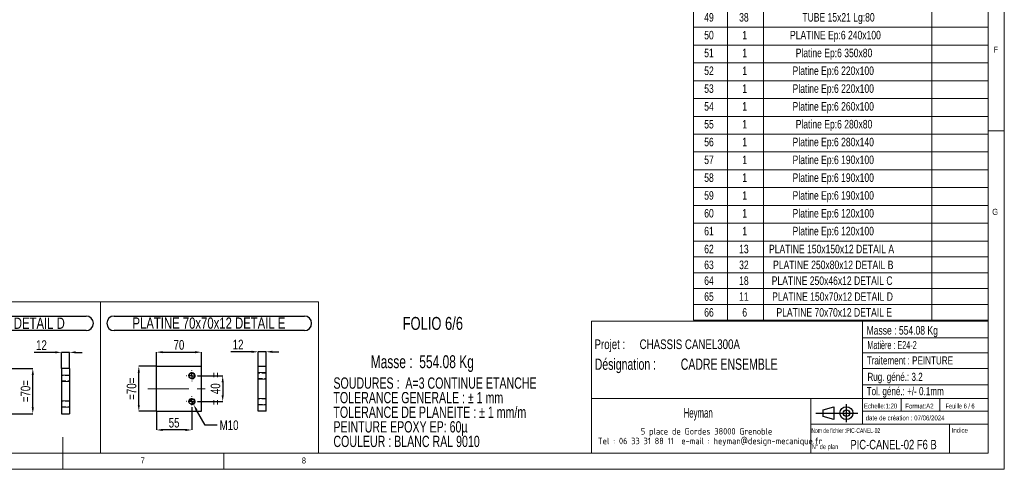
# Model space of a CAD drawing. Header units: millimetres. Extents: x 5 to 3649, y 4 to 418.
# Tile 98 of 105: x 3343 to 3649, y 8 to 147. Entities that reach past the tile are written whole.
import ezdxf

# ---------------------------------------------------------------- set-up
doc = ezdxf.new("R2010")
doc.units = ezdxf.units.MM
doc.header["$PDSIZE"] = -1
doc.linetypes.add('CENTERX2', pattern=[20.32, 12.7, -2.54, 2.54, -2.54])
doc.linetypes.add('HIDDEN', pattern=[1.905, 1.27, -0.635])
for name, color, linetype in [('COTES', 1, 'Continuous'), ('NOTES', 6, 'Continuous'), ('TRAIT-FINS', 9, 'Continuous'), ('TRAIT-MIXTES', 3, 'CENTERX2'), ('TRAIT-TIRET', 2, 'HIDDEN')]:
    doc.layers.add(name, color=color, linetype=linetype)
doc.layers.add('TRAIT-FORT', color=4, linetype='Continuous', lineweight=25)
doc.styles.add('SLDTEXTSTYLE0', font='TXT', dxfattribs={"width": 0.75})
doc.styles.add('SLDTEXTSTYLE1', font='TXT', dxfattribs={"width": 0.703217})
doc.styles.add('SLDTEXTSTYLE2', font='TXT', dxfattribs={"width": 0.694444})
doc.styles.add('SLDTEXTSTYLE3', font='TXT', dxfattribs={"width": 0.617423})
doc.styles.add('SLDTEXTSTYLE4', font='TXT', dxfattribs={"width": 0.7})
doc.styles.add('SLDTEXTSTYLE5', font='TXT', dxfattribs={"width": 0.535475})
doc.styles.add('SLDTEXTSTYLE6', font='ISOCP3', dxfattribs={"width": 0.96})
doc.styles.add('SLDTEXTSTYLE7', font='TXT', dxfattribs={"width": 0.605})
doc.styles.add('SLDTEXTSTYLE8', font='TXT', dxfattribs={"width": 0.692308})
doc.styles.add('SLDTEXTSTYLE9', font='TXT', dxfattribs={"width": 0.695728})
doc.dimstyles.new('SLDDIMSTYLE3', dxfattribs={"dimtxt": 3, "dimasz": 2, "dimexe": 0, "dimexo": 0.0625, "dimgap": 0.75, "dimtad": 1, "dimdec": 0, "dimlfac": 5, "dimrnd": 1e-09, "dimzin": 12, "dimdsep": 46, "dimtxsty": 'SLDTEXTSTYLE0', "dimsah": 1, "dimcen": 0.09, "dimadec": 0, "dimazin": 3, "dimtfac": 1, "dimtdec": 0, "dimtmove": 0, "dimatfit": 0, "dimfxl": 1, "dimfrac": 2, "dimtolj": 1, "dimtzin": 12, "dimarcsym": 0})
doc.dimstyles.new('SLDDIMSTYLE4', dxfattribs={"dimtxt": 3, "dimasz": 2, "dimexe": 0, "dimexo": 0.0625, "dimgap": 0.75, "dimtad": 1, "dimdec": 0, "dimlfac": 5, "dimrnd": 1e-09, "dimzin": 12, "dimdsep": 46, "dimtxsty": 'SLDTEXTSTYLE0', "dimsah": 1, "dimcen": 0.09, "dimadec": 0, "dimazin": 3, "dimtfac": 1, "dimtdec": 0, "dimtofl": 0, "dimtmove": 0, "dimatfit": 3, "dimfxl": 1, "dimfrac": 2, "dimtolj": 1, "dimtzin": 12, "dimarcsym": 0})
doc.dimstyles.new('SLDDIMSTYLE5', dxfattribs={"dimtxt": 3, "dimasz": 2, "dimexe": 0, "dimexo": 0.0625, "dimgap": 0.75, "dimtad": 0, "dimtih": 1, "dimtoh": 1, "dimdec": 0, "dimlfac": 5, "dimrnd": 1e-09, "dimzin": 12, "dimdsep": 46, "dimtxsty": 'SLDTEXTSTYLE0', "dimblk1": 'NONE', "dimsah": 1, "dimcen": 0, "dimadec": 0, "dimazin": 3, "dimtfac": 1, "dimtdec": 0, "dimtmove": 0, "dimatfit": 3, "dimldrblk": 'NONE', "dimfxl": 1, "dimfrac": 2, "dimtolj": 1, "dimtzin": 12, "dimarcsym": 0})

# ---------------------------------------------------------------- blocks, each defined once
blk = doc.blocks.new('Bloc12')
for p, q in [((2.32, 3.8), (5.55, 4.8)), ((2.32, 1.8), (2.32, 3.8)), ((5.55, 4.8), (5.55, 0.8)), ((9.48, 0), (9.48, 5.6)), ((0, 2.8), (12.98, 2.8)), ((5.55, 0.8), (2.32, 1.8))]:
    blk.add_line(p, q)
for radius in [2, 1]:
    blk.add_circle((9.48, 2.8), radius)
blk = doc.blocks.new('SW_NOTE_181')
at = {"layer": 'NOTES', "color": 0, "char_height": 3.5, "attachment_point": 1, "style": 'SLDTEXTSTYLE1'}
for s, insert in [('SOUDURES :  A=3 CONTINUE ETANCHE', (0, 4.51)), ('TOLERANCE GENERALE : ± 1 mm', (0, -0.01)), ('TOLERANCE DE PLANEITE : ± 1 mm/m', (0, -4.54)), ('PEINTURE EPOXY EP: 60µ', (0, -9.07)), ('COULEUR : BLANC RAL 9010', (0, -13.59))]:
    blk.add_mtext(s, dxfattribs=dict(at, insert=insert))
blk = doc.blocks.new('SW_NOTE_182')
at = {"layer": 'NOTES', "color": 0, "char_height": 3, "attachment_point": 1, "style": 'SLDTEXTSTYLE0'}
for s, insert in [('Projet :', (0, 3.87)), ('CHASSIS CANEL300A', (13.99, 3.87))]:
    blk.add_mtext(s, dxfattribs=dict(at, insert=insert))
blk = doc.blocks.new('SW_NOTE_183')
at = {"layer": 'NOTES', "color": 0, "char_height": 2, "attachment_point": 2, "style": 'SLDTEXTSTYLE6'}
for s, insert in [('5 place de Gordes 38000 Grenoble', (20.94, 2.58)), ('Tel : 06 33 31 88 11  e-mail : heyman@design-mecanique.fr', (22, -0.42))]:
    blk.add_mtext(s, dxfattribs=dict(at, insert=insert))
blk = doc.blocks.new('SW_NOTE_184')
at = {"layer": 'NOTES', "color": 0, "char_height": 3.5, "attachment_point": 1, "style": 'SLDTEXTSTYLE9'}
for s, insert in [('Désignation :', (0, 4.51)), ('CADRE ENSEMBLE', (26.67, 4.51))]:
    blk.add_mtext(s, dxfattribs=dict(at, insert=insert))
blk = doc.blocks.new('SW_NOTE_185')
at = {"layer": 'NOTES', "color": 0, "char_height": 2, "attachment_point": 2, "style": 'SLDTEXTSTYLE6'}
for s, insert in [('5 place de Gordes 38000 Grenoble', (20.94, 2.58)), ('Tel : 06 33 31 88 11  e-mail : heyman@design-mecanique.fr', (22, -0.42))]:
    blk.add_mtext(s, dxfattribs=dict(at, insert=insert))
blk = doc.blocks.new('SW_NOTE_186')
at = {"layer": 'NOTES', "color": 0, "char_height": 3.5, "attachment_point": 1, "style": 'SLDTEXTSTYLE9'}
for s, insert in [('Désignation :', (0, 4.51)), ('CADRE ENSEMBLE', (26.67, 4.51))]:
    blk.add_mtext(s, dxfattribs=dict(at, insert=insert))
blk = doc.blocks.new('SW_TABLEANNOTATION_5')
at = {"color": 0, "linetype": 'Continuous', "lineweight": 18}
for p, q in [((0, 0), (0, -348.21)), ((91.3, 0), (0, 0)), ((91.3, -348.21), (91.3, 0)), ((10.47, 0), (10.47, -5.27)), ((21.67, 0), (21.67, -5.27)), ((73.84, 0), (73.84, -5.27)), ((0, -5.27), (91.3, -5.27)), ((10.47, -5.27), (10.47, -348.21)), ((21.67, -5.27), (21.67, -348.21)), ((73.84, -5.27), (73.84, -348.21)), ((0, -10.19), (91.3, -10.19)), ((0, -15.11), (91.3, -15.11)), ((0, -20.03), (91.3, -20.03)), ((0, -24.95), (91.3, -24.95)), ((0, -29.87), (91.3, -29.87)), ((0, -34.79), (91.3, -34.79)), ((0, -39.71), (91.3, -39.71)), ((0, -44.63), (91.3, -44.63)), ((0, -49.55), (91.3, -49.55)), ((0, -54.47), (91.3, -54.47)), ((0, -59.39), (91.3, -59.39)), ((0, -64.31), (91.3, -64.31)), ((0, -69.23), (91.3, -69.23)), ((0, -74.15), (91.3, -74.15)), ((0, -79.06), (91.3, -79.06)), ((0, -83.98), (91.3, -83.98)), ((0, -88.9), (91.3, -88.9)), ((0, -93.82), (91.3, -93.82)), ((0, -98.74), (91.3, -98.74)), ((0, -103.66), (91.3, -103.66)), ((0, -108.58), (91.3, -108.58)), ((0, -113.5), (91.3, -113.5)), ((0, -118.42), (91.3, -118.42)), ((0, -123.34), (91.3, -123.34)), ((0, -128.26), (91.3, -128.26)), ((0, -133.18), (91.3, -133.18)), ((0, -138.1), (91.3, -138.1)), ((0, -143.02), (91.3, -143.02)), ((0, -147.94), (91.3, -147.94)), ((0, -152.86), (91.3, -152.86)), ((0, -157.78), (91.3, -157.78)), ((0, -163.3), (91.3, -163.3)), ((0, -168.83), (91.3, -168.83)), ((0, -174.36), (91.3, -174.36)), ((0, -179.89), (91.3, -179.89)), ((0, -185.42), (91.3, -185.42)), ((0, -190.94), (91.3, -190.94)), ((0, -196.47), (91.3, -196.47)), ((0, -202), (91.3, -202)), ((0, -207.53), (91.3, -207.53)), ((0, -213.05), (91.3, -213.05)), ((0, -218.58), (91.3, -218.58)), ((0, -224.11), (91.3, -224.11)), ((0, -229.64), (91.3, -229.64)), ((0, -235.17), (91.3, -235.17)), ((0, -240.69), (91.3, -240.69)), ((0, -246.22), (91.3, -246.22)), ((0, -251.75), (91.3, -251.75)), ((0, -257.28), (91.3, -257.28)), ((0, -262.8), (91.3, -262.8)), ((0, -268.33), (91.3, -268.33)), ((0, -273.86), (91.3, -273.86)), ((0, -279.39), (91.3, -279.39)), ((0, -284.92), (91.3, -284.92)), ((0, -290.44), (91.3, -290.44)), ((0, -295.97), (91.3, -295.97)), ((0, -301.5), (91.3, -301.5)), ((0, -307.03), (91.3, -307.03)), ((0, -312.55), (91.3, -312.55)), ((0, -318.08), (91.3, -318.08)), ((0, -323.61), (91.3, -323.61)), ((0, -328.53), (91.3, -328.53)), ((0, -333.45), (91.3, -333.45)), ((0, -338.37), (91.3, -338.37)), ((0, -343.29), (91.3, -343.29)), ((0, -348.21), (91.3, -348.21))]:
    blk.add_line(p, q, dxfattribs=at)
at = {"color": 0, "linetype": 'Continuous', "lineweight": 18, "attachment_point": 1, "style": 'SLDTEXTSTYLE0'}
for s, insert, char_height in [('No.', (1.46, -1.16), 2.91), ('QTE', (12.83, -1.32), 2.646), ('DESCRIPTION', (36.68, -1.32), 2.6458), ('LONG.', (76.89, -1.32), 2.646), ('tube carré 80x80x3', (31.62, -6.42), 2.6458), ('1', (4.26, -6.42), 2.65), ('2', (15.09, -6.42), 2.65), ('780', (79.64, -6.42), 2.646), ('2', (4.26, -11.34), 2.65), ('1', (15.09, -11.34), 2.65), ('tube carré 80x80x3', (31.62, -11.34), 2.6458), ('2080', (78.66, -11.34), 2.646), ('3', (4.26, -16.26), 2.65), ('1', (15.09, -16.26), 2.65), ('tube carré 80x80x3', (31.62, -16.26), 2.6458), ('2150', (78.66, -16.26), 2.646), ('4', (4.26, -21.18), 2.65), ('2', (15.09, -21.18), 2.65), ('tube carré 80x80x3', (31.62, -21.18), 2.6458), ('1150', (78.66, -21.18), 2.646), ('5', (4.26, -26.1), 2.65), ('1', (15.09, -26.1), 2.65), ('tube carré 80x80x3', (31.62, -26.1), 2.6458), ('1220', (78.66, -26.1), 2.646), ('tube carré 80x80x3', (31.62, -31.02), 2.6458), ('6', (4.26, -31.02), 2.65), ('1', (15.09, -31.02), 2.65), ('1490', (78.66, -31.02), 2.646), ('7', (4.26, -35.94), 2.65), ('1', (15.09, -35.94), 2.65), ('tube carré 80x80x3', (31.62, -35.94), 2.6458), ('1980', (78.66, -35.94), 2.646), ('8', (4.26, -40.85), 2.65), ('1', (15.09, -40.85), 2.65), ('tube carré 80x80x3', (31.62, -40.85), 2.6458), ('1980', (78.66, -40.85), 2.646), ('9', (4.26, -45.77), 2.65), ('1', (15.09, -45.77), 2.65), ('tube carré 80x80x3', (31.62, -45.77), 2.6458), ('1330', (78.66, -45.77), 2.646), ('10', (3.28, -50.69), 2.646), ('1', (15.09, -50.69), 2.65), ('tube carré 80x80x3', (31.62, -50.69), 2.6458), ('990', (79.64, -50.69), 2.646), ('11', (3.28, -55.61), 2.646), ('3', (15.09, -55.61), 2.65), ('tube carré 80x80x3', (31.62, -55.61), 2.6458), ('670', (79.64, -55.61), 2.646), ('12', (3.28, -60.53), 2.646), ('1', (15.09, -60.53), 2.65), ('tube carré 80x80x3', (31.62, -60.53), 2.6458), ('532.55', (77.19, -60.53), 2.646), ('13', (3.28, -65.45), 2.646), ('1', (15.09, -65.45), 2.65), ('tube carré 80x80x3', (31.62, -65.45), 2.6458), ('1920', (78.66, -65.45), 2.646), ('tube carré 80x80x3', (31.62, -70.37), 2.6458), ('14', (3.28, -70.37), 2.646), ('2', (15.09, -70.37), 2.65), ('310', (79.64, -70.37), 2.646), ('15', (3.28, -75.29), 2.646), ('1', (15.09, -75.29), 2.65), ('tube carré 80x80x3', (31.62, -75.29), 2.6458), ('1380', (78.66, -75.29), 2.646), ('16', (3.28, -80.21), 2.646), ('1', (15.09, -80.21), 2.65), ('tube carré 80x80x3', (31.62, -80.21), 2.6458), ('1220', (78.66, -80.21), 2.646), ('17', (3.28, -85.13), 2.646), ('1', (15.09, -85.13), 2.65), ('tube carré 80x80x3', (31.62, -85.13), 2.6458), ('920', (79.64, -85.13), 2.646), ('18', (3.28, -90.05), 2.646), ('1', (15.09, -90.05), 2.65), ('tube carré 80x80x3', (31.62, -90.05), 2.6458), ('380', (79.64, -90.05), 2.646), ('tube carré 80x80x3', (31.62, -94.97), 2.6458), ('19', (3.28, -94.97), 2.646), ('1', (15.09, -94.97), 2.65), ('990', (79.64, -94.97), 2.646), ('20', (3.28, -99.89), 2.646), ('1', (15.09, -99.89), 2.65), ('tube carré 80x80x3', (31.62, -99.89), 2.6458), ('1980', (78.66, -99.89), 2.646), ('21', (3.28, -104.81), 2.646), ('1', (15.09, -104.81), 2.65), ('tube carré 80x80x3', (31.62, -104.81), 2.6458), ('1380', (78.66, -104.81), 2.646), ('22', (3.28, -109.73), 2.646), ('1', (15.09, -109.73), 2.65), ('tube carré 80x80x3', (31.62, -109.73), 2.6458), ('2080', (78.66, -109.73), 2.646), ('23', (3.28, -114.65), 2.646), ('1', (15.09, -114.65), 2.65), ('tube carré 80x80x3', (31.62, -114.65), 2.6458), ('1490', (78.66, -114.65), 2.646), ('tube carré 80x80x3', (31.62, -119.57), 2.6458), ('24', (3.28, -119.57), 2.646), ('1', (15.09, -119.57), 2.65), ('1980', (78.66, -119.57), 2.646), ('25', (3.28, -124.49), 2.646), ('1', (15.09, -124.49), 2.65), ('tube carré 80x80x3', (31.62, -124.49), 2.6458), ('1330', (78.66, -124.49), 2.646), ('26', (3.28, -129.41), 2.646), ('1', (15.09, -129.41), 2.65), ('tube carré 80x80x3', (31.62, -129.41), 2.6458), ('860', (79.64, -129.41), 2.646), ('27', (3.28, -134.33), 2.646), ('1', (15.09, -134.33), 2.65), ('tube carré 80x80x3', (31.62, -134.33), 2.6458), ('1220', (78.66, -134.33), 2.646), ('28', (3.28, -139.24), 2.646), ('1', (15.09, -139.24), 2.65), ('tube carré 80x80x3', (31.62, -139.24), 2.6458), ('820', (79.64, -139.24), 2.646), ('29', (3.28, -144.16), 2.646), ('1', (15.09, -144.16), 2.65), ('tube carré 80x80x3', (31.62, -144.16), 2.6458), ('420', (79.64, -144.16), 2.646), ('30', (3.28, -149.08), 2.646), ('2', (15.09, -149.08), 2.65), ('tube carré 80x80x3', (31.62, -149.08), 2.6458), ('2080', (78.66, -149.08), 2.646), ('31', (3.28, -154), 2.646), ('1', (15.09, -154), 2.65), ('tube carré 80x80x3', (31.62, -154), 2.6458), ('2150', (78.66, -154), 2.646), ('Tube rectangulaire 60x30x3', (24.47, -158.89), 2.6458), ('32', (3.28, -158.89), 2.646), ('5', (15.09, -158.89), 2.65), ('420', (79.64, -158.89), 2.646), ('33', (3.28, -164.42), 2.646), ('4', (15.09, -164.42), 2.65), ('Tube rectangulaire 60x30x3', (24.47, -164.42), 2.6458), ('380', (79.64, -164.42), 2.646), ('34', (3.28, -169.95), 2.646), ('2', (15.09, -169.95), 2.65), ('Tube rectangulaire 60x30x3', (24.47, -169.95), 2.6458), ('670', (79.64, -169.95), 2.646), ('35', (3.28, -175.48), 2.646), ('5', (15.09, -175.48), 2.65), ('Tube rectangulaire 60x30x3', (24.47, -175.48), 2.6458), ('860', (79.64, -175.48), 2.646), ('36', (3.28, -181.01), 2.646), ('3', (15.09, -181.01), 2.65), ('Tube rectangulaire 60x30x3', (24.47, -181.01), 2.6458), ('610', (79.64, -181.01), 2.646), ('37', (3.28, -186.53), 2.646), ('4', (15.09, -186.53), 2.65), ('Tube rectangulaire 60x30x3', (24.47, -186.53), 2.6458), ('300', (79.64, -186.53), 2.646), ('38', (3.28, -192.06), 2.646), ('2', (15.09, -192.06), 2.65), ('Tube rectangulaire 60x30x3', (24.47, -192.06), 2.6458), ('740', (79.64, -192.06), 2.646), ('39', (3.28, -197.59), 2.646), ('1', (15.09, -197.59), 2.65), ('Tube rectangulaire 60x30x3', (24.47, -197.59), 2.6458), ('350', (79.64, -197.59), 2.646), ('40', (3.28, -203.12), 2.646), ('3', (15.09, -203.12), 2.65), ('Tube rectangulaire 60x30x3', (24.47, -203.12), 2.6458), ('550', (79.64, -203.12), 2.646), ('41', (3.28, -208.64), 2.646), ('5', (15.09, -208.64), 2.65), ('Tube rectangulaire 60x30x3', (24.47, -208.64), 2.6458), ('620', (79.64, -208.64), 2.646), ('42', (3.28, -214.17), 2.646), ('1', (15.09, -214.17), 2.65), ('Tube rectangulaire 60x30x3', (24.47, -214.17), 2.6458), ('450', (79.64, -214.17), 2.646), ('43', (3.28, -219.7), 2.646), ('4', (15.09, -219.7), 2.65), ('Tube rectangulaire 60x30x3', (24.47, -219.7), 2.6458), ('840', (79.64, -219.7), 2.646), ('44', (3.28, -225.23), 2.646), ('2', (15.09, -225.23), 2.65), ('Tube rectangulaire 60x30x3', (24.47, -225.23), 2.6458), ('570', (79.64, -225.23), 2.646), ('45', (3.28, -230.76), 2.646), ('1', (15.09, -230.76), 2.65), ('Cornière ailes égales 60X60X6', (22.42, -230.76), 2.6458), ('740', (79.64, -230.76), 2.646), ('46', (3.28, -236.28), 2.646), ('1', (15.09, -236.28), 2.65), ('Cornière ailes égales 60X60X6', (22.42, -236.28), 2.6458), ('740', (79.64, -236.28), 2.646), ('47', (3.28, -241.81), 2.646), ('1', (15.09, -241.81), 2.65), ('Cornière ailes égales 60X60X6', (22.42, -241.81), 2.6458), ('710', (79.64, -241.81), 2.646), ('48', (3.28, -247.34), 2.646), ('Cornière ailes égales 60X60X6', (22.42, -247.34), 2.6458), ('240', (79.64, -247.34), 2.646), ('1', (15.09, -247.34), 2.65), ('49', (3.28, -252.87), 2.646), ('38', (14.11, -252.87), 2.646), ('TUBE 15x21 Lg:80', (33.71, -252.87), 2.6458), ('50', (3.28, -258.39), 2.646), ('1', (15.09, -258.39), 2.65), ('PLATINE Ep:6 240x100', (29.88, -258.39), 2.6458), ('51', (3.28, -263.92), 2.646), ('1', (15.09, -263.92), 2.65), ('Platine Ep:6 350x80', (31.65, -263.92), 2.6458), ('52', (3.28, -269.45), 2.646), ('1', (15.09, -269.45), 2.65), ('Platine Ep:6 220x100', (30.68, -269.45), 2.6458), ('Platine Ep:6 220x100', (30.68, -274.98), 2.6458), ('53', (3.28, -274.98), 2.646), ('1', (15.09, -274.98), 2.65), ('54', (3.28, -280.51), 2.646), ('1', (15.09, -280.51), 2.65), ('Platine Ep:6 260x100', (30.68, -280.51), 2.6458), ('55', (3.28, -286.03), 2.646), ('1', (15.09, -286.03), 2.65), ('Platine Ep:6 280x80', (31.65, -286.03), 2.6458), ('56', (3.28, -291.56), 2.646), ('1', (15.09, -291.56), 2.65), ('Platine Ep:6 280x140', (30.68, -291.56), 2.6458), ('57', (3.28, -297.09), 2.646), ('1', (15.09, -297.09), 2.65), ('Platine Ep:6 190x100', (30.68, -297.09), 2.6458), ('58', (3.28, -302.62), 2.646), ('1', (15.09, -302.62), 2.65), ('Platine Ep:6 190x100', (30.68, -302.62), 2.6458), ('59', (3.28, -308.14), 2.646), ('1', (15.09, -308.14), 2.65), ('Platine Ep:6 190x100', (30.68, -308.14), 2.6458), ('60', (3.28, -313.67), 2.646), ('1', (15.09, -313.67), 2.65), ('Platine Ep:6 120x100', (30.68, -313.67), 2.6458), ('61', (3.28, -319.2), 2.646), ('1', (15.09, -319.2), 2.65), ('Platine Ep:6 120x100', (30.68, -319.2), 2.6458), ('62', (3.28, -324.76), 2.646), ('13', (14.11, -324.76), 2.646), ('PLATINE 150x150x12 DETAIL A', (23.37, -324.76), 2.6458), ('63', (3.28, -329.68), 2.646), ('32', (14.11, -329.68), 2.646), ('PLATINE 250x80x12 DETAIL B', (24.64, -329.68), 2.6458), ('64', (3.28, -334.59), 2.646), ('18', (14.11, -334.59), 2.646), ('PLATINE 250x46x12 DETAIL C', (24.22, -334.59), 2.6458), ('65', (3.28, -339.51), 2.646), ('11', (14.11, -339.51), 2.646), ('PLATINE 150x70x12 DETAIL D', (24.34, -339.51), 2.6458), ('66', (3.28, -344.43), 2.646), ('6', (15.09, -344.43), 2.65), ('PLATINE 70x70x12 DETAIL E', (25.68, -344.43), 2.6458)]:
    blk.add_mtext(s, dxfattribs=dict(at, insert=insert, char_height=char_height))
blk = doc.blocks.new('*D2443')
at = {"layer": 'COTES', "color": 0, "lineweight": -2, "transparency": 16777216}
for p, q in [((3339.87, 38.76), (3347.38, 38.76)), ((3347.38, 26.76), (3347.38, 36.76)), ((3339.87, 24.76), (3347.38, 24.76))]:
    blk.add_line(p, q, dxfattribs=at)
at = {"layer": 'COTES', "color": 0, "transparency": 16777216}
for points in [[(3347.05, 36.76), (3347.72, 36.76), (3347.38, 38.76)], [(3347.05, 26.76), (3347.72, 26.76), (3347.38, 24.76)]]:
    blk.add_solid(points, dxfattribs=at)
at = {"layer": 'Defpoints', "color": 0, "transparency": 16777216}
for p in [(3339.81, 38.76), (3347.38, 38.76), (3339.81, 24.76)]:
    blk.add_point(p, dxfattribs=at)
at = {"layer": 'COTES', "color": 0, "transparency": 16777216, "insert": (3343.63, 31.76), "char_height": 3, "attachment_point": 2, "rotation": 90, "style": 'SLDTEXTSTYLE0'}
blk.add_mtext('\\A1;=70=', dxfattribs=at)
blk = doc.blocks.new('SW_NOTE_189')
at = {"layer": 'NOTES', "color": 0}
for p, q in [((-0.11, 4.99), (62.41, 4.99)), ((62.41, 0.46), (-0.11, 0.46))]:
    blk.add_line(p, q, dxfattribs=at)
for centre, start, end in [((-0.11, 2.73), 90, 270), ((62.41, 2.73), 270, 90)]:
    blk.add_arc(centre, 2.26, start, end, dxfattribs=at)
at = {"layer": 'NOTES', "color": 0, "insert": (31.01, 4.51), "char_height": 3.5, "attachment_point": 2, "style": 'SLDTEXTSTYLE0'}
blk.add_mtext('PLATINE 150x70x12 DETAIL D', dxfattribs=at)
blk = doc.blocks.new('*D2448')
at = {"layer": 'COTES', "color": 0, "lineweight": -2, "transparency": 16777216}
for p, q in [((3398.42, 36.51), (3406.27, 36.51)), ((3406.27, 34.51), (3406.27, 30.51)), ((3398.42, 28.51), (3406.27, 28.51))]:
    blk.add_line(p, q, dxfattribs=at)
at = {"layer": 'COTES', "color": 0, "transparency": 16777216}
for points in [[(3405.93, 34.51), (3406.6, 34.51), (3406.27, 36.51)], [(3405.93, 30.51), (3406.6, 30.51), (3406.27, 28.51)]]:
    blk.add_solid(points, dxfattribs=at)
at = {"layer": 'Defpoints', "color": 0, "transparency": 16777216}
for p in [(3398.35, 36.51), (3398.35, 28.51), (3406.27, 28.51)]:
    blk.add_point(p, dxfattribs=at)
at = {"layer": 'COTES', "color": 0, "transparency": 16777216, "insert": (3402.52, 32.51), "char_height": 3, "attachment_point": 2, "rotation": 90, "style": 'SLDTEXTSTYLE0'}
blk.add_mtext('\\A1;=  40  =', dxfattribs=at)
blk = doc.blocks.new('*D2449')
at = {"layer": 'COTES', "color": 0, "lineweight": -2, "transparency": 16777216}
for p, q in [((3385.7, 39.57), (3385.7, 43.85)), ((3387.7, 43.85), (3397.7, 43.85)), ((3399.7, 39.57), (3399.7, 43.85))]:
    blk.add_line(p, q, dxfattribs=at)
at = {"layer": 'COTES', "color": 0, "transparency": 16777216}
for points in [[(3387.7, 44.18), (3387.7, 43.52), (3385.7, 43.85)], [(3397.7, 44.18), (3397.7, 43.52), (3399.7, 43.85)]]:
    blk.add_solid(points, dxfattribs=at)
at = {"layer": 'Defpoints', "color": 0, "transparency": 16777216}
for p in [(3399.7, 43.85), (3385.7, 39.51), (3399.7, 39.51)]:
    blk.add_point(p, dxfattribs=at)
at = {"layer": 'COTES', "color": 0, "transparency": 16777216, "insert": (3392.7, 47.6), "char_height": 3, "attachment_point": 2, "style": 'SLDTEXTSTYLE0'}
blk.add_mtext('\\A1;70', dxfattribs=at)
blk = doc.blocks.new('*D2450')
at = {"layer": 'COTES', "color": 0, "lineweight": -2, "transparency": 16777216}
for p, q in [((3385.64, 39.51), (3380.26, 39.51)), ((3380.26, 27.51), (3380.26, 37.51)), ((3385.64, 25.51), (3380.26, 25.51))]:
    blk.add_line(p, q, dxfattribs=at)
at = {"layer": 'COTES', "color": 0, "transparency": 16777216}
for points in [[(3379.92, 37.51), (3380.59, 37.51), (3380.26, 39.51)], [(3379.92, 27.51), (3380.59, 27.51), (3380.26, 25.51)]]:
    blk.add_solid(points, dxfattribs=at)
at = {"layer": 'Defpoints', "color": 0, "transparency": 16777216}
for p in [(3380.26, 39.51), (3385.7, 39.51), (3385.7, 25.51)]:
    blk.add_point(p, dxfattribs=at)
at = {"layer": 'COTES', "color": 0, "transparency": 16777216, "insert": (3376.51, 32.51), "char_height": 3, "attachment_point": 2, "rotation": 90, "style": 'SLDTEXTSTYLE0'}
blk.add_mtext('\\A1;=70=', dxfattribs=at)
blk = doc.blocks.new('*D2451')
at = {"layer": 'COTES', "color": 0, "lineweight": -2, "transparency": 16777216}
for p, q in [((3385.7, 25.45), (3385.7, 19.72)), ((3396.7, 26.8), (3396.7, 19.72)), ((3394.7, 19.72), (3387.7, 19.72))]:
    blk.add_line(p, q, dxfattribs=at)
at = {"layer": 'COTES', "color": 0, "transparency": 16777216}
for points in [[(3387.7, 20.05), (3387.7, 19.38), (3385.7, 19.72)], [(3394.7, 20.05), (3394.7, 19.38), (3396.7, 19.72)]]:
    blk.add_solid(points, dxfattribs=at)
at = {"layer": 'Defpoints', "color": 0, "transparency": 16777216}
for p in [(3385.7, 25.51), (3396.7, 26.86), (3385.7, 19.72)]:
    blk.add_point(p, dxfattribs=at)
at = {"layer": 'COTES', "color": 0, "transparency": 16777216, "insert": (3391.2, 23.47), "char_height": 3, "attachment_point": 2, "style": 'SLDTEXTSTYLE0'}
blk.add_mtext('\\A1;55', dxfattribs=at)
blk = doc.blocks.new('*D2452')
at = {"layer": 'COTES', "color": 0, "lineweight": -2, "transparency": 16777216}
for p, q in [((3396.22, 29.39), (3397.19, 27.64)), ((3400.79, 21.19), (3398.17, 25.89)), ((3404.57, 21.19), (3400.79, 21.19))]:
    blk.add_line(p, q, dxfattribs=at)
at = {"layer": 'COTES', "color": 0, "transparency": 16777216}
blk.add_solid([(3398.46, 26.05), (3397.88, 25.73), (3397.19, 27.64)], dxfattribs=at)
at = {"layer": 'Defpoints', "color": 0, "transparency": 16777216}
for p in [(3396.22, 29.39), (3397.19, 27.64)]:
    blk.add_point(p, dxfattribs=at)
at = {"layer": 'COTES', "color": 0, "transparency": 16777216, "insert": (3405.32, 22.69), "char_height": 3, "attachment_point": 1, "style": 'SLDTEXTSTYLE0'}
blk.add_mtext('\\A1;M10', dxfattribs=at)
blk = doc.blocks.new('_None')
blk = doc.blocks.new('SW_NOTE_191')
at = {"layer": 'NOTES', "color": 0}
for p, q in [((-0.09, 4.95), (58.91, 4.95)), ((58.91, 0.43), (-0.09, 0.43))]:
    blk.add_line(p, q, dxfattribs=at)
for centre, start, end in [((-0.09, 2.69), 90, 270), ((58.91, 2.69), 270, 90)]:
    blk.add_arc(centre, 2.26, start, end, dxfattribs=at)
at = {"layer": 'NOTES', "color": 0, "insert": (29.31, 4.51), "char_height": 3.5, "attachment_point": 2, "style": 'SLDTEXTSTYLE0'}
blk.add_mtext('PLATINE 70x70x12 DETAIL E', dxfattribs=at)
blk = doc.blocks.new('SW_CENTERMARKSYMBOL_555')
at = {"layer": 'TRAIT-MIXTES', "color": 0}
for p, q in [((-1.6, 0), (-1.65, 0)), ((0, 0), (-0.8, 0)), ((0, 1.6), (0, 1.65)), ((0, 0), (0, 0.8)), ((0, 0), (0, -0.8)), ((0, 0), (0.8, 0)), ((1.6, 0), (1.65, 0)), ((0, -1.6), (0, -1.65))]:
    blk.add_line(p, q, dxfattribs=at)
blk = doc.blocks.new('SW_CENTERMARKSYMBOL_556')
at = {"layer": 'TRAIT-MIXTES', "color": 0}
for p, q in [((-1.6, 0), (-1.65, 0)), ((0, 0), (-0.8, 0)), ((0, 1.6), (0, 1.65)), ((0, 0), (0, 0.8)), ((0, 0), (0, -0.8)), ((0, 0), (0.8, 0)), ((1.6, 0), (1.65, 0)), ((0, -1.6), (0, -1.65))]:
    blk.add_line(p, q, dxfattribs=at)
blk = doc.blocks.new('*D2456')
at = {"layer": 'COTES', "color": 0, "lineweight": -2, "transparency": 16777216}
for p, q in [((3354.32, 43.79), (3347.82, 43.79)), ((3356.32, 38.82), (3356.32, 43.79)), ((3358.72, 43.79), (3356.32, 43.79)), ((3358.72, 38.82), (3358.72, 43.79)), ((3360.72, 43.79), (3362.72, 43.79))]:
    blk.add_line(p, q, dxfattribs=at)
at = {"layer": 'COTES', "color": 0, "transparency": 16777216}
for points in [[(3354.32, 44.13), (3354.32, 43.46), (3356.32, 43.79)], [(3360.72, 44.13), (3360.72, 43.46), (3358.72, 43.79)]]:
    blk.add_solid(points, dxfattribs=at)
at = {"layer": 'Defpoints', "color": 0, "transparency": 16777216}
for p in [(3356.32, 43.79), (3356.32, 38.76), (3358.72, 38.76)]:
    blk.add_point(p, dxfattribs=at)
at = {"layer": 'COTES', "color": 0, "transparency": 16777216, "insert": (3350.07, 47.54), "char_height": 3, "attachment_point": 2, "style": 'SLDTEXTSTYLE0'}
blk.add_mtext('\\A1;12', dxfattribs=at)
blk = doc.blocks.new('*D2457')
at = {"layer": 'COTES', "color": 0, "lineweight": -2, "transparency": 16777216}
for p, q in [((3415.3, 43.97), (3408.8, 43.97)), ((3417.3, 39.57), (3417.3, 43.97)), ((3419.7, 43.97), (3417.3, 43.97)), ((3419.7, 39.57), (3419.7, 43.97)), ((3421.7, 43.97), (3423.7, 43.97))]:
    blk.add_line(p, q, dxfattribs=at)
at = {"layer": 'COTES', "color": 0, "transparency": 16777216}
for points in [[(3415.3, 44.3), (3415.3, 43.63), (3417.3, 43.97)], [(3421.7, 44.3), (3421.7, 43.63), (3419.7, 43.97)]]:
    blk.add_solid(points, dxfattribs=at)
at = {"layer": 'Defpoints', "color": 0, "transparency": 16777216}
for p in [(3419.7, 43.97), (3417.3, 39.51), (3419.7, 39.51)]:
    blk.add_point(p, dxfattribs=at)
at = {"layer": 'COTES', "color": 0, "transparency": 16777216, "insert": (3411.05, 47.72), "char_height": 3, "attachment_point": 2, "style": 'SLDTEXTSTYLE0'}
blk.add_mtext('\\A1;12', dxfattribs=at)

msp = doc.modelspace()

# ---------------------------------------------------------------- linework, layer by layer
at = {"lineweight": 18}
for p, q in [((3648.645418, 7.502142), (3648.645418, 417.502142)), ((3643.645418, 12.502142), (3643.645418, 412.502142)), ((3648.645418, 112.502142), (3643.645418, 112.502142)), ((3297.431999, 59.480939), (3368.352519, 59.480939)), ((3368.352519, 12.502142), (3368.352519, 59.480939)), ((3368.352519, 12.502142), (3368.352519, 59.480939)), ((3368.352519, 59.480939), (3435.928271, 59.480939)), ((3435.928271, 12.502142), (3435.928271, 59.480939)), ((3520.645418, 53.502142), (3520.645418, 12.502142)), ((3643.645418, 53.502142), (3520.645418, 53.502142)), ((3604.645418, 53.502142), (3604.645418, 21.502142)), ((3643.645418, 53.502142), (3643.645418, 12.502142)), ((3604.645418, 48.258562), (3643.645418, 48.258562)), ((3604.645418, 43.680566), (3643.645418, 43.680566)), ((3604.645418, 38.746997), (3643.645418, 38.746997)), ((3604.645418, 33.680088), (3643.645418, 33.680088)), ((3520.645418, 29.502142), (3643.645418, 29.502142)), ((3588.645418, 29.502142), (3588.645418, 12.502142)), ((3616.645418, 29.502142), (3616.645418, 25.502142)), ((3628.645418, 29.502142), (3628.645418, 25.502142)), ((3604.645418, 25.502142), (3643.645418, 25.502142)), ((3588.645418, 21.502142), (3643.645418, 21.502142)), ((3631.645418, 21.502142), (3631.645418, 12.502142)), ((3356.645418, 7.502142), (3356.645418, 17.502142)), ((3069.645418, 12.502142), (3643.645418, 12.502142)), ((3297.431999, 12.502142), (3368.352519, 12.502142)), ((3368.352519, 12.502142), (3435.928271, 12.502142)), ((3406.645418, 7.502142), (3406.645418, 12.502142)), ((3520.645418, 12.502578), (3643.645418, 12.502142)), ((3064.645418, 7.502142), (3648.645418, 7.502142))]:
    msp.add_line(p, q, dxfattribs=at)
at = {"layer": 'TRAIT-FINS', "lineweight": 18}
for p, q in [((3358.721612, 36.761759), (3356.321612, 36.761759)), ((3356.321612, 36.761759), (3356.321612, 34.761759)), ((3358.721612, 36.761759), (3356.321612, 36.761759)), ((3356.321612, 36.761759), (3356.321612, 34.761759)), ((3419.704294, 37.512042), (3417.304294, 37.512042)), ((3358.721612, 34.761759), (3356.321612, 34.761759)), ((3358.721612, 34.761759), (3356.321612, 34.761759)), ((3419.704294, 35.512042), (3417.304294, 35.512042)), ((3358.721612, 28.761759), (3356.321612, 28.761759)), ((3356.321612, 28.761759), (3356.321612, 26.761759)), ((3358.721612, 28.761759), (3356.321612, 28.761759)), ((3356.321612, 28.761759), (3356.321612, 26.761759)), ((3419.704294, 29.512042), (3417.304294, 29.512042)), ((3419.704294, 27.512042), (3417.304294, 27.512042)), ((3358.721612, 26.761759), (3356.321612, 26.761759)), ((3358.721612, 26.761759), (3356.321612, 26.761759))]:
    msp.add_line(p, q, dxfattribs=at)
for centre in [(3396.704009, 36.512042), (3396.704009, 28.512042)]:
    msp.add_arc(centre, 1, 255, 195, dxfattribs=at)
at = {"layer": 'TRAIT-FORT', "lineweight": 25}
for p, q in [((3356.321612, 38.7614), (3356.321612, 24.761461)), ((3358.721612, 38.7614), (3356.321612, 38.7614)), ((3358.721612, 38.7614), (3358.721612, 24.761461)), ((3385.704009, 25.512042), (3385.704009, 39.512042)), ((3385.704009, 39.512042), (3399.704009, 39.512042)), ((3399.704009, 25.512042), (3399.704009, 39.512042)), ((3417.304293, 39.51208), (3419.704294, 39.51208)), ((3417.304293, 25.512141), (3417.304293, 39.51208)), ((3419.704294, 25.512141), (3419.704294, 39.51208)), ((3356.321612, 24.761461), (3358.721612, 24.761461)), ((3385.704009, 25.512042), (3399.704009, 25.512042)), ((3419.704294, 25.512141), (3417.304293, 25.512141))]:
    msp.add_line(p, q, dxfattribs=at)
for centre in [(3396.704009, 36.512042), (3396.704009, 36.512042), (3396.704009, 28.512042), (3396.704009, 28.512042)]:
    msp.add_circle(centre, 0.85, dxfattribs=at)
at = {"layer": 'TRAIT-MIXTES', "lineweight": 18}
msp.add_line((3383.092269, 32.512042), (3400.992478, 32.512042), dxfattribs=at)
at = {"layer": 'TRAIT-TIRET'}
for p, q in [((3419.704294, 37.362117), (3417.304293, 37.362117)), ((3358.721612, 36.611436), (3356.321612, 36.611436)), ((3356.321612, 34.911607), (3358.721612, 34.911607)), ((3417.304293, 35.662288), (3419.704294, 35.662288)), ((3358.721612, 28.612016), (3356.321612, 28.612016)), ((3419.704294, 29.361934), (3417.304293, 29.361934)), ((3417.304293, 27.662104), (3419.704294, 27.662104)), ((3356.321612, 26.911424), (3358.721612, 26.911424))]:
    msp.add_line(p, q, dxfattribs=at)

# ---------------------------------------------------------------- block references
at = {"lineweight": 18}
msp.add_blockref('SW_TABLEANNOTATION_5', (3552.309142, 401.945143), dxfattribs=at)
msp.add_blockref('Bloc12', (3590.205329, 22.136439))
msp.add_blockref('Bloc12', (3590.205329, 22.136439))
at = {"layer": 'NOTES'}
for name, p in [('SW_NOTE_189', (3301.514879, 50.080365)), ('SW_NOTE_191', (3372.688031, 50.1173)), ('SW_NOTE_182', (3521.565875, 43.939906)), ('SW_NOTE_184', (3521.646008, 37.365084)), ('SW_NOTE_186', (3521.646008, 37.365084)), ('SW_NOTE_181', (3440.60813, 31.505618)), ('SW_NOTE_183', (3535.383874, 17.715416)), ('SW_NOTE_185', (3535.383874, 17.715416))]:
    msp.add_blockref(name, p, dxfattribs=at)
at = {"layer": 'TRAIT-MIXTES'}
for name, p in [('SW_CENTERMARKSYMBOL_556', (3396.704009, 36.512042)), ('SW_CENTERMARKSYMBOL_555', (3396.704009, 28.512042))]:
    msp.add_blockref(name, p, dxfattribs=at)

# ---------------------------------------------------------------- texts
at = {"layer": 'NOTES'}
for s, insert, char_height, attachment_point, style in [('F', (3645.3121, 138.670158), 1.852083, 1, 'SLDTEXTSTYLE0'), ('F', (3645.3121, 138.670158), 1.852083, 1, 'SLDTEXTSTYLE0'), ('G', (3644.896976, 88.325471), 1.852083, 1, 'SLDTEXTSTYLE0'), ('G', (3644.896976, 88.325471), 1.852083, 1, 'SLDTEXTSTYLE0'), ('FOLIO 6/6', (3462.065171, 54.783155), 4, 1, 'SLDTEXTSTYLE0'), ('Masse : 554.08 Kg', (3605.926071, 51.945401), 2.64583333, 1, 'SLDTEXTSTYLE0'), ('Matière : E24-2', (3606.178581, 47.301464), 2.5, 1, 'SLDTEXTSTYLE5'), ('Masse :  554.08 Kg', (3452.159995, 42.889082), 4, 1, 'SLDTEXTSTYLE2'), ('Traitement : PEINTURE', (3605.988137, 42.547791), 2.5, 1, 'SLDTEXTSTYLE0'), ('Traitement :', (3605.988137, 42.547791), 2.5, 1, 'SLDTEXTSTYLE0'), ('Rug. géné.: 3.2', (3606.196831, 37.44706), 2.5, 1, 'SLDTEXTSTYLE0'), ('Rug. géné.: 3.2', (3606.196831, 37.44706), 2.5, 1, 'SLDTEXTSTYLE0'), ('Tol. géné.: +/- 0.1mm', (3605.969007, 33.001474), 2.5, 1, 'SLDTEXTSTYLE0'), ('Tol. géné.: +/- 0.1mm', (3605.969007, 33.001474), 2.5, 1, 'SLDTEXTSTYLE0'), ('Echelle:1:20', (3605.098872, 27.906892), 1.5, 1, 'SLDTEXTSTYLE0'), ('Echelle:1:20', (3605.098872, 27.906892), 1.5, 1, 'SLDTEXTSTYLE0'), ('Format:A2', (3617.934697, 27.8823), 1.5, 1, 'SLDTEXTSTYLE0'), ('Format:A2', (3617.934697, 27.8823), 1.5, 1, 'SLDTEXTSTYLE0'), ('Feuille 6 / 6', (3630.451797, 27.886126), 1.5, 1, 'SLDTEXTSTYLE8'), ('Feuille 6 / 6', (3630.451797, 27.886126), 1.5, 1, 'SLDTEXTSTYLE8'), ('Heyman', (3553.708163, 26.528903), 3, 2, 'SLDTEXTSTYLE7'), ('Heyman', (3553.708163, 26.528903), 3, 2, 'SLDTEXTSTYLE7'), ('date de création :', (3605.654375, 24.196893), 1.5, 1, 'SLDTEXTSTYLE0'), ('date de création : 07/06/2024', (3605.654375, 24.196893), 1.5, 1, 'SLDTEXTSTYLE0'), ('Nom de fichier :PIC-CANEL-02', (3588.826118, 20.26953), 1.5, 1, 'SLDTEXTSTYLE3'), ('Indice', (3632.338105, 20.362304), 1.5, 1, 'SLDTEXTSTYLE0'), ('Indice', (3632.338105, 20.362304), 1.5, 1, 'SLDTEXTSTYLE0'), ('N° de plan', (3588.947801, 15.267168), 1.5, 1, 'SLDTEXTSTYLE4'), ('PIC-CANEL-02 F6 B', (3600.922187, 16.645001), 2.91041667, 1, 'SLDTEXTSTYLE0'), ('7', (3380.812093, 11.170158), 1.852083, 1, 'SLDTEXTSTYLE0'), ('7', (3380.812093, 11.170158), 1.852083, 1, 'SLDTEXTSTYLE0'), ('8', (3430.812093, 11.170158), 1.852083, 1, 'SLDTEXTSTYLE0'), ('8', (3430.812093, 11.170158), 1.852083, 1, 'SLDTEXTSTYLE0')]:
    msp.add_mtext(s, dxfattribs=dict(at, insert=insert, char_height=char_height, attachment_point=attachment_point, style=style))

# ---------------------------------------------------------------- dimensions: what is measured, and where the dimension line sits
at = {"layer": 'COTES'}
for base, p1, p2, dimstyle, picture, middle in [((3356.321612, 43.79268), (3358.721612, 38.761759), (3356.321612, 38.761759), 'SLDDIMSTYLE3', '*D2456', (3350.071612, 43.79268)), ((3399.704009, 43.84916), (3385.704009, 39.512042), (3399.704009, 39.512042), 'SLDDIMSTYLE4', '*D2449', (3392.704009, 43.84916)), ((3419.704294, 43.966044), (3417.304294, 39.512042), (3419.704294, 39.512042), 'SLDDIMSTYLE3', '*D2457', (3411.054294, 43.966044)), ((3385.704009, 19.716767), (3396.704009, 26.862042), (3385.704009, 25.512042), 'SLDDIMSTYLE4', '*D2451', (3391.204009, 19.716767))]:
    dim = msp.add_linear_dim(base=base, p1=p1, p2=p2, dimstyle=dimstyle, dxfattribs=at)
    dim.commit()
    dim.dimension.update_dxf_attribs({"geometry": picture, "text_midpoint": middle, "dimtype": 160})
for base, p1, p2, text, dimstyle, picture, middle in [((3347.384276, 38.761759), (3339.80514, 24.761759), (3339.80514, 38.761759), '=<>=', 'SLDDIMSTYLE4', '*D2443', (3347.384276, 31.761759)), ((3380.256786, 39.512042), (3385.704009, 25.512042), (3385.704009, 39.512042), '=<>=', 'SLDDIMSTYLE4', '*D2450', (3380.256786, 32.512042)), ((3406.267749, 28.512042), (3398.354009, 36.512042), (3398.354009, 28.512042), '=  <>  =', 'SLDDIMSTYLE3', '*D2448', (3406.267749, 32.512042))]:
    dim = msp.add_linear_dim(base=base, p1=p1, p2=p2, angle=90, text=text, dimstyle=dimstyle, dxfattribs=at)
    dim.commit()
    dim.dimension.update_dxf_attribs({"geometry": picture, "text_midpoint": middle, "dimtype": 160})
dim = msp.add_diameter_dim_2p(p1=(3396.21664, 29.385238), p2=(3397.191379, 27.638846), text='M10', dimstyle='SLDDIMSTYLE5', override={"dimpost": '<>'}, dxfattribs=at)
dim.commit()
dim.dimension.update_dxf_attribs({"geometry": '*D2452', "text_midpoint": (3407.759181, 21.194179), "dimtype": 163})

doc.saveas('drawing.dxf')
